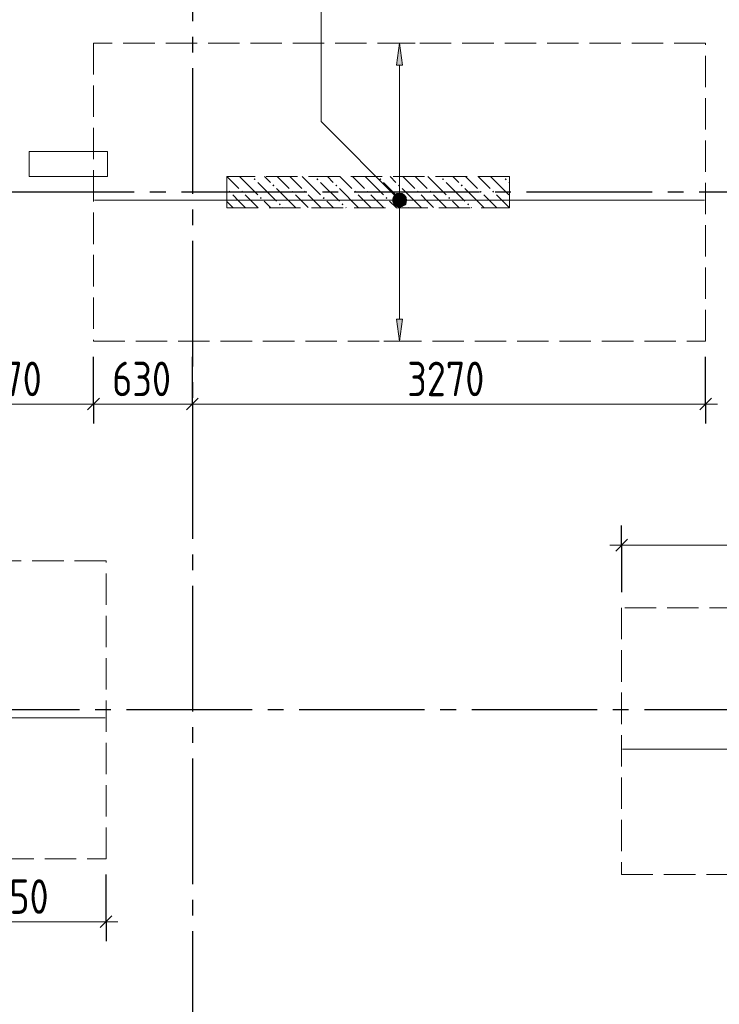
# Model space of a CAD drawing. Header units: millimetres. Extents: x 0 to 43617, y 0 to 59400.
# Tile 22 of 36: x 15224 to 19681, y 30553 to 36830. Entities that reach past the tile are written whole.
import ezdxf

# ---------------------------------------------------------------- set-up
doc = ezdxf.new("R2010")
doc.units = ezdxf.units.MM
doc.linetypes.add('______2', pattern=[270, 200, -70])
doc.linetypes.add('______5', pattern=[1100, 800, -100, 100, -100])
for name, color, linetype, lineweight in [('Standard', 7, 'Continuous', 25), ('ДОП Верх по У', 7, 'Continuous', 25), ('ЖБ Пилон', 180, 'Continuous', 25), ('Оси', 40, '______5', 18), ('Позиционная метка номер позиции', 7, 'Continuous', 13), ('Примечания', 7, 'Continuous', 25)]:
    doc.layers.add(name, color=color, linetype=linetype, lineweight=lineweight)
doc.layers.add('ЖБ Перекрытие верхний уровень', color=7, linetype='Continuous', lineweight=25, true_color=0xe0e0ff)
doc.styles.add('GOST 2.304-81', font='txt')

msp = doc.modelspace()

# ---------------------------------------------------------------- hatches: boundary and pattern name
at = {"layer": 'ДОП Верх по У', "linetype": 'Continuous', "lineweight": 13, "transparency": 33554687}
for points in [[(17664, 36540), (17644, 36680), (17624, 36540)], [(17625.2, 35712.2), (17662.7, 35712.2), (17644, 35717.5)], [(17606.5, 35680), (17681.5, 35680), (17676.2, 35698.7)], [(17606.5, 35680), (17676.2, 35698.7), (17611.7, 35698.7)], [(17611.7, 35661.2), (17681.5, 35680), (17606.5, 35680)], [(17611.7, 35698.7), (17676.2, 35698.7), (17662.7, 35712.2)], [(17611.7, 35698.7), (17662.7, 35712.2), (17625.2, 35712.2)], [(17611.7, 35661.2), (17676.2, 35661.2), (17681.5, 35680)], [(17625.2, 35647.8), (17676.2, 35661.2), (17611.7, 35661.2)], [(17625.2, 35647.8), (17662.7, 35647.8), (17676.2, 35661.2)], [(17662.7, 35647.8), (17625.2, 35647.8), (17644, 35642.5)]]:
    msp.add_hatch(color=7, dxfattribs=at).paths.add_polyline_path(points)
msp.add_hatch(color=7, dxfattribs=at).paths.add_polyline_path([(17664, 34920), (17644, 34780), (17624, 34920)], flags=16)
at = {"layer": 'ЖБ Пилон', "linetype": 'Continuous', "lineweight": 18, "transparency": 33554687}
for points in [[(16714.5, 35813.1), (16721, 35819.6), (16727.5, 35813.1), (16721, 35806.6)], [(16834.5, 35773.1), (16840.9, 35779.6), (16847.4, 35773.1), (16840.9, 35766.6)], [(17114.5, 35813.1), (17121, 35819.6), (17127.5, 35813.1), (17121, 35806.6)], [(17234.5, 35773.1), (17240.9, 35779.6), (17247.4, 35773.1), (17240.9, 35766.6)], [(17514.5, 35813.1), (17521, 35819.6), (17527.5, 35813.1), (17521, 35806.6)], [(17634.5, 35773.1), (17640.9, 35779.6), (17647.4, 35773.1), (17640.9, 35766.6)], [(17914.5, 35813.1), (17921, 35819.6), (17927.5, 35813.1), (17921, 35806.6)], [(18034.5, 35773.1), (18040.9, 35779.6), (18047.4, 35773.1), (18040.9, 35766.6)], [(18314.5, 35813.1), (18321, 35819.6), (18327.5, 35813.1), (18321, 35806.6)], [(16554.4, 35733.1), (16560.9, 35739.6), (16567.4, 35733.1), (16560.9, 35726.6)], [(16634.5, 35733.1), (16640.9, 35739.6), (16647.4, 35733.1), (16640.9, 35726.6)], [(16954.4, 35733.1), (16960.9, 35739.6), (16967.4, 35733.1), (16960.9, 35726.6)], [(17034.5, 35733.1), (17040.9, 35739.6), (17047.4, 35733.1), (17040.9, 35726.6)], [(17354.4, 35733.1), (17360.9, 35739.6), (17367.4, 35733.1), (17360.9, 35726.6)], [(17434.5, 35733.1), (17440.9, 35739.6), (17447.4, 35733.1), (17440.9, 35726.6)], [(17754.4, 35733.1), (17760.9, 35739.6), (17767.4, 35733.1), (17760.9, 35726.6)], [(17834.5, 35733.1), (17840.9, 35739.6), (17847.4, 35733.1), (17840.9, 35726.6)], [(18154.4, 35733.1), (18160.9, 35739.6), (18167.4, 35733.1), (18160.9, 35726.6)], [(18234.5, 35733.1), (18240.9, 35739.6), (18247.4, 35733.1), (18240.9, 35726.6)], [(16754.4, 35693.1), (16760.9, 35699.6), (16767.4, 35693.1), (16760.9, 35686.6)], [(16874.5, 35653.1), (16881, 35659.6), (16887.5, 35653.1), (16881, 35646.6)], [(17154.4, 35693.1), (17160.9, 35699.6), (17167.4, 35693.1), (17160.9, 35686.6)], [(17274.5, 35653.1), (17281, 35659.6), (17287.5, 35653.1), (17281, 35646.6)], [(17554.4, 35693.1), (17560.9, 35699.6), (17567.4, 35693.1), (17560.9, 35686.6)], [(17674.5, 35653.1), (17681, 35659.6), (17687.5, 35653.1), (17681, 35646.6)], [(17954.4, 35693.1), (17960.9, 35699.6), (17967.4, 35693.1), (17960.9, 35686.6)], [(18074.5, 35653.1), (18081, 35659.6), (18087.5, 35653.1), (18081, 35646.6)]]:
    msp.add_hatch(color=7, dxfattribs=at).paths.add_polyline_path(points, flags=16)
at = {"layer": 'Позиционная метка номер позиции', "linetype": 'Continuous', "lineweight": 13, "transparency": 33554687}
for points in [[(17612.2, 35648.2), (17655.5, 35723.3), (17600.7, 35668.5)], [(17600.7, 35668.5), (17655.5, 35723.3), (17632.5, 35723.3)], [(17600.7, 35668.5), (17632.5, 35723.3), (17600.7, 35691.4)], [(17600.7, 35691.4), (17632.5, 35723.3), (17612.2, 35711.8)], [(17612.2, 35648.2), (17675.8, 35711.8), (17655.5, 35723.3)], [(17632.5, 35636.7), (17675.8, 35711.8), (17612.2, 35648.2)], [(17632.5, 35636.7), (17687.3, 35691.4), (17675.8, 35711.8)], [(17655.5, 35636.7), (17687.3, 35691.4), (17632.5, 35636.7)], [(17655.5, 35636.7), (17687.3, 35668.5), (17687.3, 35691.4)], [(17687.3, 35668.5), (17655.5, 35636.7), (17675.8, 35648.2)]]:
    msp.add_hatch(color=7, dxfattribs=at).paths.add_polyline_path(points)

# ---------------------------------------------------------------- linework, layer by layer
at = {"layer": 'Standard', "color": 251, "linetype": 'Continuous', "lineweight": -3, "true_color": 0x656565, "transparency": 33554687}
for p, q in [((19594, 34380), (19594, 34680)), ((15694, 34380), (15694, 34505)), ((16324, 34380), (16324, 34505)), ((19594, 34380), (19594, 34505)), ((15694, 34380), (15694, 34255)), ((16324, 34380), (16324, 34255)), ((19594, 34380), (19594, 34255)), ((19059, 33480), (19059, 33605)), ((19059, 33480), (19059, 33355)), ((19059, 33480), (19059, 33180)), ((15774, 31080), (15774, 31380)), ((15774, 31080), (15774, 31205)), ((15774, 31080), (15774, 30955))]:
    msp.add_line(p, q, dxfattribs=at)
at = {"layer": 'Standard', "color": 7, "linetype": 'Continuous', "lineweight": 25, "transparency": 33554687}
for p, q in [((15731.5, 34417.5), (15656.5, 34342.5)), ((16361.5, 34417.5), (16286.5, 34342.5)), ((19631.5, 34417.5), (19556.5, 34342.5)), ((19096.5, 33517.5), (19021.5, 33442.5)), ((15811.5, 31117.5), (15736.5, 31042.5))]:
    msp.add_line(p, q, dxfattribs=at)
at = {"layer": 'Standard', "color": 7, "linetype": 'Continuous', "lineweight": 13, "transparency": 33554687}
for p, q in [((15694, 34380), (14624, 34380)), ((16324, 34380), (15694, 34380)), ((19594, 34380), (16324, 34380)), ((19594, 34380), (19669, 34380)), ((19059, 33480), (18984, 33480)), ((21824, 33480), (19059, 33480)), ((15774, 31080), (14624, 31080)), ((15774, 31080), (15849, 31080))]:
    msp.add_line(p, q, dxfattribs=at)
at = {"layer": 'Standard', "color": 251, "linetype": 'Continuous', "lineweight": -3, "true_color": 0x656565, "transparency": 33554687}
for points in [[(15694, 34380), (15694, 34397), (15694, 34397), (15694, 34397), (15694, 34397), (15694, 34397), (15694, 34397), (15694, 34680)], [(16324, 34380), (16324, 34397), (16324, 34397), (16324, 34397), (16324, 34397), (16324, 34397), (16324, 34397), (16324, 34397), (16324, 34397), (16324, 34680)]]:
    msp.add_lwpolyline(points, dxfattribs=at)
at = {"layer": 'ДОП Верх по У', "color": 251, "linetype": 'Continuous', "lineweight": 13, "true_color": 0x494949, "transparency": 33554687}
for p, q in [((17644, 36680), (17544, 36680)), ((17644, 36680), (17624, 36540)), ((17664, 36540), (17644, 36680)), ((17644, 36680), (17744, 36680)), ((17644, 36680), (17644, 36680)), ((17624, 36540), (17664, 36540)), ((17644, 35710), (17644, 36540)), ((17606.5, 35680), (17606.5, 35680)), ((17681.5, 35680), (17681.5, 35680)), ((17644, 34920), (17644, 35650)), ((17644, 34780), (17624, 34920)), ((17624, 34920), (17664, 34920)), ((17664, 34920), (17644, 34780)), ((17644, 34780), (17544, 34780)), ((17644, 34780), (17744, 34780)), ((17644, 34780), (17644, 34780))]:
    msp.add_line(p, q, dxfattribs=at)
at = {"layer": 'ДОП Верх по У', "color": 7, "linetype": 'Continuous', "lineweight": 18, "transparency": 33554687}
for p, q in [((15700, 35680), (19588, 35680)), ((11880, 32380), (15768, 32380)), ((19065, 32180), (21973, 32180))]:
    msp.add_line(p, q, dxfattribs=at)
at = {"layer": 'ДОП Верх по У', "color": 251, "linetype": 'Continuous', "lineweight": 13, "true_color": 0x494949, "transparency": 33554687}
msp.add_circle((17644, 35680), 37.5, dxfattribs=at)
at = {"layer": 'ЖБ Перекрытие верхний уровень', "color": 7, "linetype": 'Continuous', "lineweight": 18, "transparency": 33554687}
for p, q in [((15784, 35990), (15284, 35990)), ((15284, 35990), (15284, 35830)), ((15784, 35830), (15784, 35990)), ((15284, 35830), (15784, 35830))]:
    msp.add_line(p, q, dxfattribs=at)
at = {"layer": 'ЖБ Пилон', "color": 253, "linetype": '______2', "lineweight": 13, "true_color": 0xa0a0a0, "transparency": 33554687}
for p, q in [((18344, 35830), (16544, 35830)), ((16544, 35830), (16544, 35630)), ((18344, 35630), (18344, 35830)), ((16544, 35630), (18344, 35630))]:
    msp.add_line(p, q, dxfattribs=at)
at = {"layer": 'ЖБ Пилон', "color": 9, "linetype": 'Continuous', "lineweight": 18, "true_color": 0xc7c7c7, "transparency": 33554687}
for p, q in [((16544.1, 35830), (16621, 35753.1)), ((16624.1, 35830), (16740.9, 35713.1)), ((16740.9, 35793.1), (16860.9, 35673.1)), ((16821, 35793.1), (16784.1, 35830)), ((16864.1, 35830), (16940.9, 35753.1)), ((16944.1, 35830), (17021, 35753.1)), ((17024.1, 35830), (17140.9, 35713.1)), ((17140.9, 35793.1), (17260.9, 35673.1)), ((17221, 35793.1), (17184.1, 35830)), ((17264.1, 35830), (17340.9, 35753.1)), ((17344.1, 35830), (17421, 35753.1)), ((17424.1, 35830), (17540.9, 35713.1)), ((17540.9, 35793.1), (17660.9, 35673.1)), ((17621, 35793.1), (17584.1, 35830)), ((17664.1, 35830), (17740.9, 35753.1)), ((17744.1, 35830), (17821, 35753.1)), ((17824.1, 35830), (17940.9, 35713.1)), ((17940.9, 35793.1), (18060.9, 35673.1)), ((18021, 35793.1), (17984.1, 35830)), ((18064.1, 35830), (18140.9, 35753.1)), ((18144.1, 35830), (18221, 35753.1)), ((18224.1, 35830), (18340.9, 35713.1)), ((18340.9, 35793.1), (18344, 35790.1)), ((16860.9, 35753.1), (16981, 35633.1)), ((17260.9, 35753.1), (17381, 35633.1)), ((17660.9, 35753.1), (17781, 35633.1)), ((18060.9, 35753.1), (18181, 35633.1)), ((16544, 35670.1), (16581, 35633.1)), ((16621, 35673.1), (16581, 35713.1)), ((16660.9, 35633.1), (16621, 35673.1)), ((16660.9, 35713.1), (16744.1, 35630)), ((16781, 35673.1), (16824.1, 35630)), ((17021, 35673.1), (16981, 35713.1)), ((17060.9, 35633.1), (17021, 35673.1)), ((17060.9, 35713.1), (17144.1, 35630)), ((17181, 35673.1), (17224.1, 35630)), ((17421, 35673.1), (17381, 35713.1)), ((17460.9, 35633.1), (17421, 35673.1)), ((17460.9, 35713.1), (17544.1, 35630)), ((17581, 35673.1), (17624.1, 35630)), ((17821, 35673.1), (17781, 35713.1)), ((17860.9, 35633.1), (17821, 35673.1)), ((17860.9, 35713.1), (17944.1, 35630)), ((17981, 35673.1), (18024.1, 35630)), ((18221, 35673.1), (18181, 35713.1)), ((18260.9, 35633.1), (18221, 35673.1)), ((18260.9, 35713.1), (18344, 35630.1)), ((16904.1, 35630), (16901, 35633.1)), ((17304.1, 35630), (17301, 35633.1)), ((17704.1, 35630), (17701, 35633.1)), ((18104.1, 35630), (18101, 35633.1))]:
    msp.add_line(p, q, dxfattribs=at)
at = {"layer": 'Оси', "color": 8, "linetype": '______5', "lineweight": -3, "transparency": 33554687}
for p, q in [((16324, 57420), (16324, 7100)), ((22554, 35730), (3600, 35730)), ((23304, 32430), (3600, 32430))]:
    msp.add_line(p, q, dxfattribs=at)
at = {"layer": 'Позиционная метка номер позиции', "color": 7, "linetype": 'Continuous', "lineweight": 13, "transparency": 33554687}
for p, q in [((17612.2, 35711.8), (17612.2, 35711.8)), ((17675.8, 35711.8), (17675.8, 35711.8)), ((17612.2, 35648.2), (17612.2, 35648.2)), ((17675.8, 35648.2), (17675.8, 35648.2))]:
    msp.add_line(p, q, dxfattribs=at)
msp.add_lwpolyline([(17644, 35680), (17144, 36180), (17144, 37180), (19644, 37180)], dxfattribs=at)
msp.add_circle((17644, 35680), 45, dxfattribs=at)
at = {"layer": 'Примечания', "color": 7, "linetype": '______2', "lineweight": 18, "transparency": 33554687}
for p, q in [((19594, 36680), (15694, 36680)), ((15694, 36680), (15694, 34780)), ((19594, 34780), (19594, 36680)), ((15694, 34780), (19594, 34780)), ((15774, 33380), (11874, 33380)), ((15774, 31480), (15774, 33380)), ((21979, 33080), (19059, 33080)), ((19059, 33080), (19059, 31380)), ((11874, 31480), (15774, 31480)), ((19059, 31380), (21979, 31380))]:
    msp.add_line(p, q, dxfattribs=at)

# ---------------------------------------------------------------- texts
at = {"layer": 'Standard', "color": 7, "linetype": 'Continuous', "lineweight": 25, "transparency": 33554687, "char_height": 220, "attachment_point": 7, "style": 'GOST 2.304-81'}
for s, insert, width in [('1070', (14908.8, 34430), 625.741), ('630', (15813.5, 34430), 516.396), ('3270', (17693.2, 34430), 657.046), ('1150', (14980.1, 31130), 563.271)]:
    msp.add_mtext(s, dxfattribs=dict(at, insert=insert, width=width))

doc.saveas('drawing.dxf')
